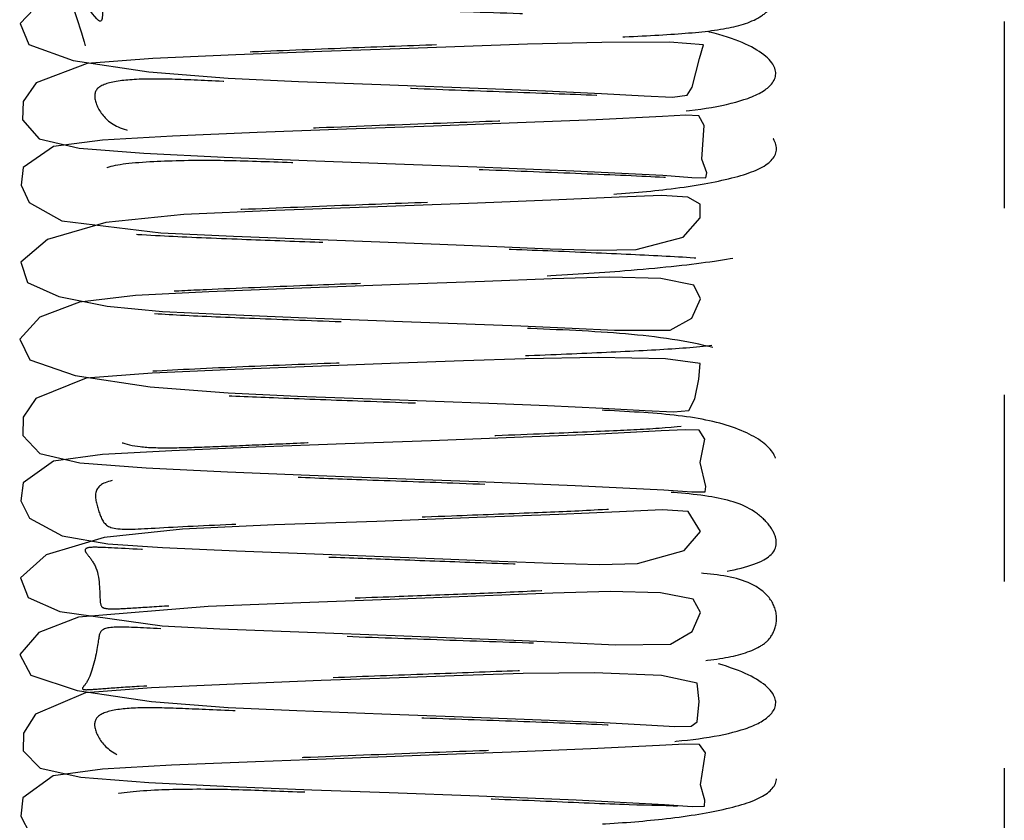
# Model space of a CAD drawing. Header units: inches. Extents: x 1772 to 2706, y -534 to -52.
# Tile 137 of 256: x 1873.926 to 1874.453, y -440.929 to -440.5. Entities that reach past the tile are written whole.
import ezdxf

# ---------------------------------------------------------------- set-up
doc = ezdxf.new("R2010")
doc.units = ezdxf.units.IN
doc.header["$LTSCALE"] = 0.5
doc.header["$MEASUREMENT"] = 0
doc.linetypes.add('HIDDEN', pattern=[0.225, 0.15, -0.075])
doc.layers.add('SID-M-H', color=4, linetype='HIDDEN')

msp = doc.modelspace()

# ---------------------------------------------------------------- linework, layer by layer
at = {"layer": 'SID-M-H'}
for p, q in [((1874.45341, -434.10102), (1874.45341, -441.60102)), ((1873.93699, -440.49035), (1873.92594, -440.50202)), ((1873.92594, -440.50202), (1873.93056, -440.51329)), ((1873.93056, -440.51329), (1873.95438, -440.52179)), ((1874.12934, -440.51553), (1874.08757, -440.51707)), ((1874.16394, -440.51426), (1874.12934, -440.51553)), ((1874.19792, -440.5131), (1874.16394, -440.51426)), ((1874.23766, -440.51215), (1874.19792, -440.5131)), ((1874.27401, -440.51196), (1874.23766, -440.51215)), ((1874.29212, -440.51345), (1874.27401, -440.51196)), ((1874.29001, -440.52076), (1874.29212, -440.51345)), ((1873.95438, -440.52179), (1873.99489, -440.52793)), ((1873.99709, -440.52083), (1873.96177, -440.52342)), ((1874.04148, -440.51886), (1873.99709, -440.52083)), ((1874.08757, -440.51707), (1874.04148, -440.51886)), ((1874.2861, -440.53615), (1874.29001, -440.52076)), ((1873.96177, -440.52342), (1873.93457, -440.53381)), ((1873.99489, -440.52793), (1874.03749, -440.53138)), ((1874.03749, -440.53138), (1874.07504, -440.53312)), ((1873.93457, -440.53381), (1873.92757, -440.54377)), ((1874.07504, -440.53312), (1874.11933, -440.53478)), ((1874.11933, -440.53478), (1874.1763, -440.53691)), ((1874.1763, -440.53691), (1874.20758, -440.53814)), ((1874.2835, -440.54039), (1874.2861, -440.53615)), ((1874.20758, -440.53814), (1874.2375, -440.53948)), ((1874.2375, -440.53948), (1874.26036, -440.54075)), ((1874.26036, -440.54075), (1874.27554, -440.54142)), ((1874.27554, -440.54142), (1874.2835, -440.54039)), ((1873.92757, -440.54377), (1873.92713, -440.5537)), ((1873.92713, -440.5537), (1873.93621, -440.56381)), ((1874.23473, -440.55356), (1874.19249, -440.55531)), ((1874.27026, -440.55177), (1874.23473, -440.55356)), ((1874.2827, -440.55119), (1874.27026, -440.55177)), ((1874.28976, -440.55154), (1874.2827, -440.55119)), ((1874.29254, -440.55666), (1874.28976, -440.55154)), ((1874.10093, -440.5587), (1874.05291, -440.56048)), ((1874.14752, -440.55701), (1874.10093, -440.5587)), ((1874.19249, -440.55531), (1874.14752, -440.55701)), ((1874.29132, -440.57477), (1874.29254, -440.55666)), ((1873.93621, -440.56381), (1873.95749, -440.56881)), ((1874.00756, -440.56238), (1873.97013, -440.5645)), ((1874.05291, -440.56048), (1874.00756, -440.56238)), ((1873.94375, -440.56799), (1873.92763, -440.57924)), ((1873.97013, -440.5645), (1873.94375, -440.56799)), ((1873.95749, -440.56881), (1873.99225, -440.57146)), ((1873.99225, -440.57146), (1874.03535, -440.5736)), ((1874.03535, -440.5736), (1874.07973, -440.57543)), ((1874.29402, -440.58203), (1874.29132, -440.57477)), ((1873.92763, -440.57924), (1873.92642, -440.5887)), ((1874.07973, -440.57543), (1874.12225, -440.57702)), ((1874.12225, -440.57702), (1874.17063, -440.57883)), ((1874.17063, -440.57883), (1874.22273, -440.58095)), ((1874.22273, -440.58095), (1874.27038, -440.58336)), ((1874.27038, -440.58336), (1874.2859, -440.58448)), ((1874.2859, -440.58448), (1874.29342, -440.58465)), ((1874.29342, -440.58465), (1874.29402, -440.58203)), ((1873.92642, -440.5887), (1873.93085, -440.59799)), ((1874.24692, -440.59509), (1874.21457, -440.59654)), ((1874.26967, -440.59416), (1874.24692, -440.59509)), ((1874.28381, -440.59506), (1874.26967, -440.59416)), ((1874.29048, -440.59877), (1874.28381, -440.59506)), ((1873.93085, -440.59799), (1873.94824, -440.60784)), ((1874.11763, -440.60024), (1874.06277, -440.60216)), ((1874.17111, -440.59826), (1874.11763, -440.60024)), ((1874.21457, -440.59654), (1874.17111, -440.59826)), ((1874.29047, -440.60611), (1874.29048, -440.59877)), ((1874.01361, -440.60432), (1873.97184, -440.6086)), ((1874.06277, -440.60216), (1874.01361, -440.60432)), ((1874.28135, -440.61647), (1874.29047, -440.60611)), ((1873.97184, -440.6086), (1873.94067, -440.61773)), ((1873.94824, -440.60784), (1874.00139, -440.61422)), ((1874.00139, -440.61422), (1874.04033, -440.616)), ((1874.04033, -440.616), (1874.09108, -440.618)), ((1874.2561, -440.6231), (1874.28135, -440.61647)), ((1873.94067, -440.61773), (1873.92634, -440.62994)), ((1874.09108, -440.618), (1874.15091, -440.62023)), ((1874.15091, -440.62023), (1874.18136, -440.6215)), ((1874.18136, -440.6215), (1874.21004, -440.6227)), ((1874.21004, -440.6227), (1874.23542, -440.62345)), ((1874.23542, -440.62345), (1874.2561, -440.6231)), ((1873.92634, -440.62994), (1873.92982, -440.64072)), ((1874.24204, -440.63786), (1874.21102, -440.63882)), ((1874.26933, -440.63866), (1874.24204, -440.63786)), ((1873.92982, -440.64072), (1873.94665, -440.64828)), ((1874.12933, -440.64194), (1874.0769, -440.64389)), ((1874.17481, -440.64025), (1874.12933, -440.64194)), ((1874.21102, -440.63882), (1874.17481, -440.64025)), ((1874.28694, -440.64215), (1874.26933, -440.63866)), ((1874.2905, -440.64962), (1874.28694, -440.64215)), ((1873.94665, -440.64828), (1873.97251, -440.65345)), ((1873.98783, -440.64771), (1873.95781, -440.65133)), ((1874.02704, -440.64579), (1873.98783, -440.64771)), ((1874.0769, -440.64389), (1874.02704, -440.64579)), ((1873.95781, -440.65133), (1873.93647, -440.65935)), ((1873.97251, -440.65345), (1874.00221, -440.65627)), ((1874.28593, -440.65983), (1874.2905, -440.64962)), ((1873.93647, -440.65935), (1873.9258, -440.67111)), ((1874.00221, -440.65627), (1874.03327, -440.65784)), ((1874.03327, -440.65784), (1874.07512, -440.65953)), ((1874.07512, -440.65953), (1874.13085, -440.66161)), ((1874.13085, -440.66161), (1874.19427, -440.66405)), ((1874.19427, -440.66405), (1874.22178, -440.66529)), ((1874.27427, -440.66629), (1874.28593, -440.65983)), ((1874.22178, -440.66529), (1874.24456, -440.66634)), ((1874.24456, -440.66634), (1874.27427, -440.66629)), ((1873.9258, -440.67111), (1873.9311, -440.68228)), ((1873.9311, -440.68228), (1873.95544, -440.69062)), ((1874.08738, -440.68562), (1874.04116, -440.68742)), ((1874.12915, -440.68408), (1874.08738, -440.68562)), ((1874.1636, -440.68281), (1874.12915, -440.68408)), ((1874.19667, -440.68172), (1874.1636, -440.68281)), ((1874.23571, -440.68107), (1874.19667, -440.68172)), ((1874.27175, -440.68163), (1874.23571, -440.68107)), ((1874.29044, -440.68413), (1874.27175, -440.68163)), ((1874.28964, -440.69255), (1874.29044, -440.68413)), ((1873.95544, -440.69062), (1873.99561, -440.69662)), ((1873.99674, -440.68938), (1873.9614, -440.69208)), ((1874.04116, -440.68742), (1873.99674, -440.68938)), ((1873.9614, -440.69208), (1873.9343, -440.70296)), ((1874.28754, -440.70316), (1874.28964, -440.69255)), ((1873.99561, -440.69662), (1874.0375, -440.69995)), ((1874.0375, -440.69995), (1874.07465, -440.70165)), ((1873.9343, -440.70296), (1873.92761, -440.71305)), ((1874.07465, -440.70165), (1874.11953, -440.70333)), ((1874.11953, -440.70333), (1874.17708, -440.70547)), ((1874.17708, -440.70547), (1874.20858, -440.70672)), ((1874.20858, -440.70672), (1874.23827, -440.70806)), ((1874.28436, -440.70938), (1874.28754, -440.70316)), ((1874.23827, -440.70806), (1874.26088, -440.70931)), ((1874.26088, -440.70931), (1874.27609, -440.71005)), ((1874.27609, -440.71005), (1874.28436, -440.70938)), ((1873.92761, -440.71305), (1873.92738, -440.72274)), ((1874.23325, -440.72217), (1874.1908, -440.72392)), ((1874.26942, -440.72037), (1874.23325, -440.72217)), ((1874.28243, -440.71972), (1874.26942, -440.72037)), ((1874.28989, -440.71996), (1874.28243, -440.71972)), ((1874.29291, -440.72472), (1874.28989, -440.71996)), ((1873.92738, -440.72274), (1873.93641, -440.73248)), ((1874.10013, -440.72727), (1874.05243, -440.72904)), ((1874.14627, -440.72559), (1874.10013, -440.72727)), ((1874.1908, -440.72392), (1874.14627, -440.72559)), ((1874.29037, -440.73723), (1874.29291, -440.72472)), ((1873.93641, -440.73248), (1873.958, -440.73739)), ((1873.97009, -440.73304), (1873.94374, -440.73653)), ((1874.00731, -440.73095), (1873.97009, -440.73304)), ((1874.05243, -440.72904), (1874.00731, -440.73095)), ((1873.94374, -440.73653), (1873.92748, -440.74809)), ((1873.958, -440.73739), (1873.99355, -440.74006)), ((1874.29349, -440.7501), (1874.29037, -440.73723)), ((1873.99355, -440.74006), (1874.03701, -440.74221)), ((1874.03701, -440.74221), (1874.08107, -440.74402)), ((1873.92748, -440.74809), (1873.92636, -440.75773)), ((1874.08107, -440.74402), (1874.123, -440.74559)), ((1874.123, -440.74559), (1874.17124, -440.7474)), ((1874.17124, -440.7474), (1874.22335, -440.74952)), ((1874.22335, -440.74952), (1874.27088, -440.75193)), ((1874.27088, -440.75193), (1874.28598, -440.75302)), ((1874.28598, -440.75302), (1874.29311, -440.75306)), ((1874.29311, -440.75306), (1874.29349, -440.7501)), ((1873.92636, -440.75773), (1873.93093, -440.767)), ((1874.24724, -440.76362), (1874.21466, -440.76508)), ((1874.27001, -440.76265), (1874.24724, -440.76362)), ((1874.284, -440.76344), (1874.27001, -440.76265)), ((1874.29064, -440.77418), (1874.284, -440.76344)), ((1873.93093, -440.767), (1873.94838, -440.77656)), ((1874.11709, -440.7688), (1874.06224, -440.77071)), ((1874.17088, -440.76681), (1874.11709, -440.7688)), ((1874.21466, -440.76508), (1874.17088, -440.76681)), ((1874.01291, -440.77293), (1873.97092, -440.77739)), ((1874.06224, -440.77071), (1874.01291, -440.77293)), ((1874.28181, -440.7845), (1874.29064, -440.77418)), ((1873.97092, -440.77739), (1873.93986, -440.78679)), ((1873.94838, -440.77656), (1873.97292, -440.78089)), ((1873.97292, -440.78089), (1874.00228, -440.7828)), ((1874.00228, -440.7828), (1874.04197, -440.78461)), ((1874.04197, -440.78461), (1874.09301, -440.78661)), ((1874.25689, -440.79146), (1874.28181, -440.7845)), ((1873.93986, -440.78679), (1873.92617, -440.79903)), ((1874.09301, -440.78661), (1874.15247, -440.78884)), ((1874.15247, -440.78884), (1874.18268, -440.7901)), ((1874.18268, -440.7901), (1874.21116, -440.79128)), ((1874.21116, -440.79128), (1874.23637, -440.79196)), ((1874.23637, -440.79196), (1874.25689, -440.79146)), ((1873.92617, -440.79903), (1873.93023, -440.80967)), ((1874.24215, -440.80635), (1874.21145, -440.80734)), ((1874.26905, -440.80704), (1874.24215, -440.80635)), ((1874.28667, -440.81042), (1874.26905, -440.80704)), ((1873.93023, -440.80967), (1873.9472, -440.81707)), ((1874.12915, -440.81049), (1874.07639, -440.81244)), ((1874.17496, -440.80879), (1874.12915, -440.81049)), ((1874.21145, -440.80734), (1874.17496, -440.80879)), ((1874.29057, -440.81769), (1874.28667, -440.81042)), ((1873.9472, -440.81707), (1874.002, -440.82482)), ((1874.0267, -440.81434), (1873.95729, -440.82007)), ((1874.07639, -440.81244), (1874.0267, -440.81434)), ((1873.95729, -440.82007), (1873.93595, -440.82836)), ((1874.28606, -440.82788), (1874.29057, -440.81769)), ((1874.002, -440.82482), (1874.03299, -440.82637)), ((1874.03299, -440.82637), (1874.07531, -440.82808)), ((1874.07531, -440.82808), (1874.13156, -440.83017)), ((1874.27444, -440.83465), (1874.28606, -440.82788)), ((1873.93595, -440.82836), (1873.92568, -440.84021)), ((1874.13156, -440.83017), (1874.19503, -440.83263)), ((1874.19503, -440.83263), (1874.22238, -440.83387)), ((1874.22238, -440.83387), (1874.24501, -440.83489)), ((1874.24501, -440.83489), (1874.27444, -440.83465)), ((1873.92568, -440.84021), (1873.93166, -440.85126)), ((1873.93166, -440.85126), (1873.95649, -440.85945)), ((1874.0872, -440.85416), (1874.04083, -440.85597)), ((1874.12899, -440.85263), (1874.0872, -440.85416)), ((1874.1633, -440.85136), (1874.12899, -440.85263)), ((1874.19548, -440.85033), (1874.1633, -440.85136)), ((1874.23379, -440.85002), (1874.19548, -440.85033)), ((1874.26959, -440.85139), (1874.23379, -440.85002)), ((1874.28876, -440.85558), (1874.26959, -440.85139)), ((1873.95649, -440.85945), (1873.99627, -440.86531)), ((1873.9964, -440.85793), (1873.96103, -440.86075)), ((1874.04083, -440.85597), (1873.9964, -440.85793)), ((1874.28991, -440.86524), (1874.28876, -440.85558)), ((1873.96103, -440.86075), (1873.93407, -440.87211)), ((1873.99627, -440.86531), (1874.03746, -440.86852)), ((1874.03746, -440.86852), (1874.07429, -440.87017)), ((1874.07429, -440.87017), (1874.11977, -440.87187)), ((1874.28885, -440.87623), (1874.28991, -440.86524)), ((1873.93407, -440.87211), (1873.92768, -440.8823)), ((1874.11977, -440.87187), (1874.17788, -440.87404)), ((1874.17788, -440.87404), (1874.20961, -440.8753)), ((1874.20961, -440.8753), (1874.23902, -440.87664)), ((1874.23902, -440.87664), (1874.26145, -440.87788)), ((1874.26145, -440.87788), (1874.27679, -440.8787)), ((1874.27679, -440.8787), (1874.28551, -440.87846)), ((1874.28551, -440.87846), (1874.28885, -440.87623)), ((1873.92768, -440.8823), (1873.92761, -440.89171)), ((1874.23173, -440.89078), (1874.18912, -440.89252)), ((1874.26852, -440.88897), (1874.23173, -440.89078)), ((1874.28211, -440.88825), (1874.26852, -440.88897)), ((1874.28998, -440.88838), (1874.28211, -440.88825)), ((1874.29326, -440.89281), (1874.28998, -440.88838)), ((1873.92761, -440.89171), (1873.93658, -440.90113)), ((1874.09938, -440.89584), (1874.05198, -440.8976)), ((1874.14508, -440.89417), (1874.09938, -440.89584)), ((1874.18912, -440.89252), (1874.14508, -440.89417)), ((1874.29066, -440.91005), (1874.29326, -440.89281)), ((1873.93658, -440.90113), (1873.95851, -440.90596)), ((1873.97001, -440.90159), (1873.94364, -440.90511)), ((1874.00704, -440.89951), (1873.97001, -440.90159)), ((1874.05198, -440.8976), (1874.00704, -440.89951)), ((1873.94364, -440.90511), (1873.92729, -440.91703)), ((1873.95851, -440.90596), (1873.99487, -440.90865)), ((1873.99487, -440.90865), (1874.03865, -440.91082)), ((1874.03865, -440.91082), (1874.08233, -440.91261)), ((1874.08233, -440.91261), (1874.12371, -440.91415)), ((1874.29295, -440.91813), (1874.29066, -440.91005)), ((1873.92729, -440.91703), (1873.92631, -440.92684)), ((1874.12371, -440.91415), (1874.17183, -440.91596)), ((1874.17183, -440.91596), (1874.22398, -440.91808)), ((1874.22398, -440.91808), (1874.27135, -440.9205)), ((1874.27135, -440.9205), (1874.28603, -440.92156)), ((1874.28603, -440.92156), (1874.29277, -440.92144)), ((1874.29277, -440.92144), (1874.29295, -440.91813)), ((1873.92631, -440.92684), (1873.93104, -440.93602))]:
    msp.add_line(p, q, dxfattribs=at)
msp.add_open_spline([(1873.9767, -441.06015), (1873.97801, -441.06147), (1873.98123, -441.06472), (1873.99319, -441.06625), (1874.01124, -441.06655), (1874.03534, -441.06563), (1874.06404, -441.06434), (1874.09609, -441.06298), (1874.13856, -441.06142), (1874.1866, -441.05966), (1874.23192, -441.05777), (1874.26352, -441.05634), (1874.28897, -441.05444), (1874.31112, -441.05016), (1874.32786, -441.04225), (1874.3342, -441.03058), (1874.32203, -441.01773), (1874.28963, -441.0088), (1874.24354, -441.00435), (1874.19176, -441.00223), (1874.13876, -441.00053), (1874.08751, -440.99862), (1874.04155, -440.99685), (1874.00393, -440.99515), (1873.97626, -440.99362), (1873.96602, -440.99426), (1873.96937, -441.00856), (1873.95999, -441.02605), (1873.95882, -441.02769), (1873.96539, -441.02737), (1873.97997, -441.02616), (1874.0071, -441.02463), (1874.04846, -441.02272), (1874.10238, -441.02062), (1874.15444, -441.01871), (1874.20312, -441.01687), (1874.24786, -441.01486), (1874.28276, -441.0132), (1874.30959, -441.01006), (1874.32409, -441.00521), (1874.33139, -440.99539), (1874.33164, -440.98371), (1874.31898, -440.96728), (1874.28809, -440.96459), (1874.24762, -440.96264), (1874.20242, -440.9607), (1874.15655, -440.95901), (1874.11401, -440.95747), (1874.07268, -440.95593), (1874.03033, -440.95431), (1873.99736, -440.95291), (1873.9756, -440.95163), (1873.9617, -440.95095), (1873.95901, -440.95228), (1873.96413, -440.95701), (1873.96944, -440.96789), (1873.96932, -440.97866), (1873.96987, -440.98374), (1873.97707, -440.9844), (1873.99278, -440.9833), (1874.01659, -440.98193), (1874.05362, -440.98036), (1874.10031, -440.97856), (1874.15054, -440.97671), (1874.19562, -440.97504), (1874.24345, -440.97201), (1874.29091, -440.96634), (1874.32247, -440.95951), (1874.33394, -440.94922), (1874.32855, -440.93628), (1874.3011, -440.92118), (1874.26287, -440.92145), (1874.20851, -440.91878), (1874.1586, -440.91696), (1874.11087, -440.91522), (1874.06936, -440.91365), (1874.03044, -440.91214), (1873.99626, -440.91259), (1873.9715, -440.91487), (1873.9647, -440.9209), (1873.96835, -440.93275), (1873.97227, -440.94221), (1873.99408, -440.94111), (1874.03745, -440.93888), (1874.09534, -440.93659), (1874.15252, -440.93452), (1874.19902, -440.93274), (1874.23686, -440.93121), (1874.27292, -440.92852), (1874.30555, -440.9232), (1874.32712, -440.91626), (1874.33415, -440.9055), (1874.32342, -440.89244), (1874.29591, -440.88223), (1874.25964, -440.87868), (1874.21496, -440.87681), (1874.16333, -440.87503), (1874.11038, -440.87305), (1874.0641, -440.87133), (1874.02726, -440.86981), (1873.99776, -440.8684), (1873.97831, -440.86904), (1873.96648, -440.87235), (1873.96484, -440.87947), (1873.97129, -440.89103), (1873.98385, -440.8973), (1874.00431, -440.89801), (1874.02543, -440.8975), (1874.05154, -440.89637), (1874.09163, -440.89461), (1874.14488, -440.89265), (1874.20069, -440.89058), (1874.24215, -440.88875), (1874.28012, -440.88704), (1874.31251, -440.88227), (1874.33038, -440.87241), (1874.33279, -440.86127), (1874.31376, -440.84762), (1874.27143, -440.83797), (1874.21773, -440.83454), (1874.16087, -440.83275), (1874.10498, -440.83074), (1874.05432, -440.8288), (1874.01353, -440.82716), (1873.98212, -440.82519), (1873.968, -440.82567), (1873.96835, -440.83323), (1873.96352, -440.85405), (1873.9582, -440.85864), (1873.96083, -440.85924), (1873.971, -440.85828), (1873.99464, -440.85674), (1874.03385, -440.85481), (1874.08782, -440.85263), (1874.14105, -440.85066), (1874.19103, -440.8488), (1874.23692, -440.84689), (1874.27473, -440.84497), (1874.3027, -440.84292), (1874.3203, -440.83793), (1874.32872, -440.83141), (1874.33259, -440.82092), (1874.32903, -440.81011), (1874.31595, -440.79954), (1874.29191, -440.79615), (1874.25867, -440.7947), (1874.21568, -440.79267), (1874.16912, -440.79093), (1874.12546, -440.78934), (1874.08364, -440.7878), (1874.04128, -440.78619), (1873.99966, -440.78451), (1873.97216, -440.78275), (1873.96191, -440.78259), (1873.96023, -440.78406), (1873.96155, -440.78613), (1873.96934, -440.79578), (1873.96793, -440.81329), (1873.97075, -440.81589), (1873.98083, -440.81564), (1873.99857, -440.81431), (1874.03021, -440.81279), (1874.07373, -440.81102), (1874.12315, -440.80917), (1874.16532, -440.80766), (1874.20667, -440.80591), (1874.25353, -440.80268), (1874.29897, -440.79721), (1874.32651, -440.79107), (1874.33317, -440.78144), (1874.3283, -440.77125), (1874.31695, -440.76021), (1874.29418, -440.75426), (1874.25957, -440.7524), (1874.21405, -440.75055), (1874.16117, -440.74848), (1874.11146, -440.74671), (1874.06889, -440.74508), (1874.02949, -440.74362), (1873.99504, -440.74425), (1873.97065, -440.74658), (1873.96484, -440.75298), (1873.96844, -440.76513), (1873.97242, -440.77389), (1873.99516, -440.77248), (1874.03923, -440.77025), (1874.09724, -440.76798), (1874.15388, -440.76593), (1874.19978, -440.76418), (1874.23767, -440.76262), (1874.27424, -440.75976), (1874.30693, -440.75428), (1874.32797, -440.74716), (1874.33405, -440.73617), (1874.32227, -440.72305), (1874.29433, -440.71333), (1874.25813, -440.71006), (1874.21337, -440.70823), (1874.16175, -440.70643), (1874.10903, -440.70446), (1874.06333, -440.70276), (1874.02669, -440.70123), (1873.9974, -440.69988), (1873.97793, -440.70073), (1873.96615, -440.70414), (1873.96506, -440.7116), (1873.97175, -440.72328), (1873.98475, -440.72906), (1874.00573, -440.72952), (1874.02721, -440.7289), (1874.05361, -440.72773), (1874.09391, -440.72597), (1874.14685, -440.72405), (1874.20196, -440.72199), (1874.2427, -440.72019), (1874.28075, -440.71845), (1874.31353, -440.71334), (1874.33091, -440.70333), (1874.3324, -440.69188), (1874.31193, -440.67825), (1874.26889, -440.66908), (1874.21519, -440.66592), (1874.15818, -440.66413), (1874.10211, -440.6621), (1874.05176, -440.66015), (1874.01187, -440.65857), (1873.98115, -440.65647), (1873.971, -440.65763), (1873.96739, -440.66086), (1873.96861, -440.67034), (1873.96261, -440.68613), (1873.95814, -440.69022), (1873.96134, -440.69063), (1873.97222, -440.68966), (1873.99634, -440.68812), (1874.03581, -440.6862), (1874.09002, -440.684), (1874.14359, -440.68202), (1874.19371, -440.68016), (1874.23931, -440.67823), (1874.27603, -440.6764), (1874.30373, -440.67413), (1874.32078, -440.66915), (1874.32932, -440.66193), (1874.33261, -440.65094), (1874.32836, -440.64047), (1874.31487, -440.63057), (1874.29096, -440.62763), (1874.25765, -440.62608), (1874.21425, -440.62407), (1874.16768, -440.62234), (1874.12379, -440.62074), (1874.08154, -440.61918), (1874.03885, -440.61754), (1873.99764, -440.61591), (1873.96608, -440.61357), (1873.95963, -440.61472), (1873.96208, -440.6181), (1873.96758, -440.62589), (1873.96903, -440.63821), (1873.9677, -440.64551), (1873.97079, -440.64761), (1873.98153, -440.64699), (1874.00003, -440.64569), (1874.03205, -440.64417), (1874.07545, -440.64242), (1874.12455, -440.64058), (1874.16689, -440.63906), (1874.20871, -440.63729), (1874.25542, -440.63435), (1874.29937, -440.62968), (1874.32519, -440.6245), (1874.33207, -440.61662), (1874.32889, -440.60605), (1874.3185, -440.59295), (1874.29443, -440.58568), (1874.25848, -440.58381), (1874.21252, -440.58195), (1874.15962, -440.57989), (1874.11055, -440.57814), (1874.06807, -440.57649), (1874.0285, -440.5751), (1873.99378, -440.57591), (1873.96985, -440.57831), (1873.96501, -440.58507), (1873.96846, -440.59751), (1873.9726, -440.60552), (1873.99626, -440.60385), (1874.04102, -440.60163), (1874.09911, -440.59938), (1874.15519, -440.59734), (1874.20053, -440.59562), (1874.23853, -440.59402), (1874.27563, -440.59098), (1874.30831, -440.58536), (1874.32878, -440.57803), (1874.33387, -440.56685), (1874.32107, -440.55368), (1874.29278, -440.54447), (1874.25666, -440.54144), (1874.21178, -440.53965), (1874.16017, -440.53782), (1874.1077, -440.53588), (1874.0626, -440.5342), (1874.02612, -440.53265), (1873.99703, -440.53138), (1873.97751, -440.53243), (1873.96583, -440.53593), (1873.96531, -440.54375), (1873.9722, -440.55553), (1873.98568, -440.56078), (1874.00717, -440.561), (1874.029, -440.56029), (1874.05568, -440.55909), (1874.09618, -440.55734), (1874.14879, -440.55544), (1874.20318, -440.5534), (1874.24323, -440.55163), (1874.28143, -440.54985), (1874.31456, -440.5444), (1874.33141, -440.53422), (1874.33193, -440.52247), (1874.31004, -440.50889), (1874.26636, -440.50023), (1874.21266, -440.4973), (1874.15546, -440.49552), (1874.09921, -440.49341), (1874.04935, -440.49163), (1874.01002, -440.48957), (1873.98112, -440.48914), (1873.96746, -440.48534), (1873.97363, -440.5144), (1873.93993, -440.45636), (1873.96614, -440.5248), (1873.95712, -440.52012), (1873.96234, -440.5225), (1873.97347, -440.52089), (1873.99812, -440.51959), (1874.03778, -440.51756), (1874.09229, -440.51538), (1874.14618, -440.51339), (1874.1964, -440.51152), (1874.24164, -440.50957), (1874.27726, -440.50785), (1874.30473, -440.50532), (1874.32129, -440.50038), (1874.32991, -440.49232), (1874.33253, -440.48101), (1874.32764, -440.47089), (1874.3138, -440.46168), (1874.29006, -440.4591), (1874.2567, -440.45746), (1874.21345, -440.45551), (1874.16808, -440.45381), (1874.12528, -440.45228), (1874.08912, -440.45087), (1874.05926, -440.45082), (1874.03294, -440.45205), (1874.00633, -440.45415), (1873.98449, -440.45958), (1873.96651, -440.4748), (1873.95646, -440.47916), (1873.95099, -440.48152)], degree=3, knots=[0, 0, 0, 0, 0.001262, 0.003119, 0.005034, 0.007004, 0.009024, 0.011083, 0.013156, 0.016864, 0.019932, 0.022368, 0.024593, 0.026855, 0.029224, 0.0321, 0.035493, 0.039267, 0.042928, 0.046361, 0.049624, 0.052758, 0.055761, 0.058631, 0.061348, 0.063873, 0.066272, 0.069086, 0.070697, 0.07247, 0.074414, 0.07643, 0.080195, 0.083611, 0.086675, 0.089703, 0.092851, 0.096117, 0.099197, 0.101954, 0.103245, 0.104596, 0.106049, 0.110672, 0.114098, 0.11736, 0.12026, 0.122802, 0.125159, 0.127995, 0.131363, 0.133243, 0.135052, 0.138138, 0.13945, 0.140712, 0.142095, 0.143619, 0.145312, 0.147202, 0.149295, 0.151455, 0.155197, 0.15817, 0.160632, 0.163729, 0.16765, 0.171799, 0.175266, 0.177979, 0.180139, 0.185426, 0.188698, 0.192042, 0.194952, 0.197425, 0.199839, 0.202942, 0.206586, 0.209894, 0.212738, 0.21533, 0.218343, 0.221898, 0.225884, 0.229429, 0.232314, 0.234703, 0.237374, 0.240464, 0.243786, 0.247032, 0.250144, 0.253113, 0.256176, 0.25938, 0.262773, 0.266119, 0.269031, 0.271508, 0.273766, 0.276269, 0.278981, 0.28186, 0.284955, 0.288342, 0.290145, 0.292017, 0.293953, 0.295946, 0.299999, 0.303559, 0.306459, 0.308793, 0.3133, 0.31581, 0.318947, 0.322663, 0.3267, 0.330497, 0.334072, 0.337495, 0.340703, 0.343673, 0.346407, 0.34895, 0.351328, 0.354018, 0.355556, 0.357246, 0.359104, 0.361113, 0.364967, 0.368492, 0.371674, 0.374704, 0.377822, 0.381031, 0.38415, 0.386958, 0.388261, 0.389562, 0.390973, 0.392457, 0.395546, 0.398911, 0.402268, 0.405272, 0.407929, 0.4103, 0.41302, 0.416247, 0.419894, 0.421598, 0.423134, 0.424506, 0.42577, 0.428486, 0.430034, 0.431735, 0.433608, 0.435632, 0.439325, 0.442369, 0.444759, 0.447109, 0.450271, 0.454301, 0.458576, 0.462086, 0.463544, 0.464819, 0.467535, 0.470642, 0.474205, 0.47776, 0.480788, 0.483288, 0.485749, 0.488926, 0.492619, 0.495909, 0.49871, 0.501275, 0.504297, 0.507875, 0.511859, 0.515358, 0.518197, 0.520586, 0.523305, 0.526464, 0.529821, 0.533069, 0.536148, 0.53908, 0.542124, 0.545324, 0.548727, 0.552045, 0.554927, 0.557373, 0.55965, 0.562198, 0.564964, 0.567873, 0.570974, 0.574343, 0.57614, 0.578008, 0.579943, 0.581938, 0.585977, 0.589491, 0.592344, 0.594661, 0.599224, 0.60181, 0.604998, 0.608729, 0.612727, 0.616495, 0.620075, 0.623522, 0.626727, 0.629663, 0.632339, 0.634842, 0.63603, 0.63722, 0.639938, 0.641492, 0.643201, 0.64508, 0.647094, 0.650932, 0.654457, 0.657654, 0.66072, 0.663841, 0.667021, 0.670074, 0.672837, 0.674128, 0.67544, 0.676865, 0.678355, 0.681461, 0.68485, 0.68819, 0.691188, 0.693849, 0.696257, 0.699026, 0.702272, 0.705883, 0.709034, 0.710379, 0.711635, 0.712958, 0.714399, 0.715966, 0.717691, 0.719588, 0.721616, 0.725272, 0.728293, 0.730671, 0.733097, 0.736301, 0.740329, 0.744478, 0.747881, 0.749311, 0.750604, 0.753401, 0.756561, 0.76016, 0.763679, 0.76667, 0.769133, 0.771649, 0.774902, 0.778638, 0.781904, 0.784659, 0.787201, 0.790235, 0.793837, 0.797815, 0.801267, 0.804059, 0.806456, 0.809227, 0.812457, 0.815842, 0.819088, 0.82213, 0.825027, 0.828054, 0.83125, 0.834665, 0.837953, 0.840805, 0.843221, 0.845521, 0.848116, 0.850936, 0.853871, 0.856974, 0.860325, 0.862116, 0.863981, 0.865916, 0.867913, 0.871936, 0.875403, 0.878209, 0.880514, 0.885139, 0.8878, 0.891034, 0.894776, 0.898732, 0.902477, 0.906064, 0.909535, 0.912731, 0.915631, 0.918248, 0.920713, 0.92307, 0.926304, 0.928644, 0.930214, 0.931942, 0.933841, 0.935855, 0.93968, 0.943207, 0.946422, 0.94952, 0.95264, 0.955785, 0.958774, 0.961494, 0.962777, 0.964102, 0.965539, 0.967036, 0.970159, 0.973569, 0.976863, 0.979783, 0.982333, 0.984757, 0.986422, 0.988428, 0.990745, 0.993373, 0.996394, 1, 1, 1, 1], dxfattribs=at)

doc.saveas('drawing.dxf')
